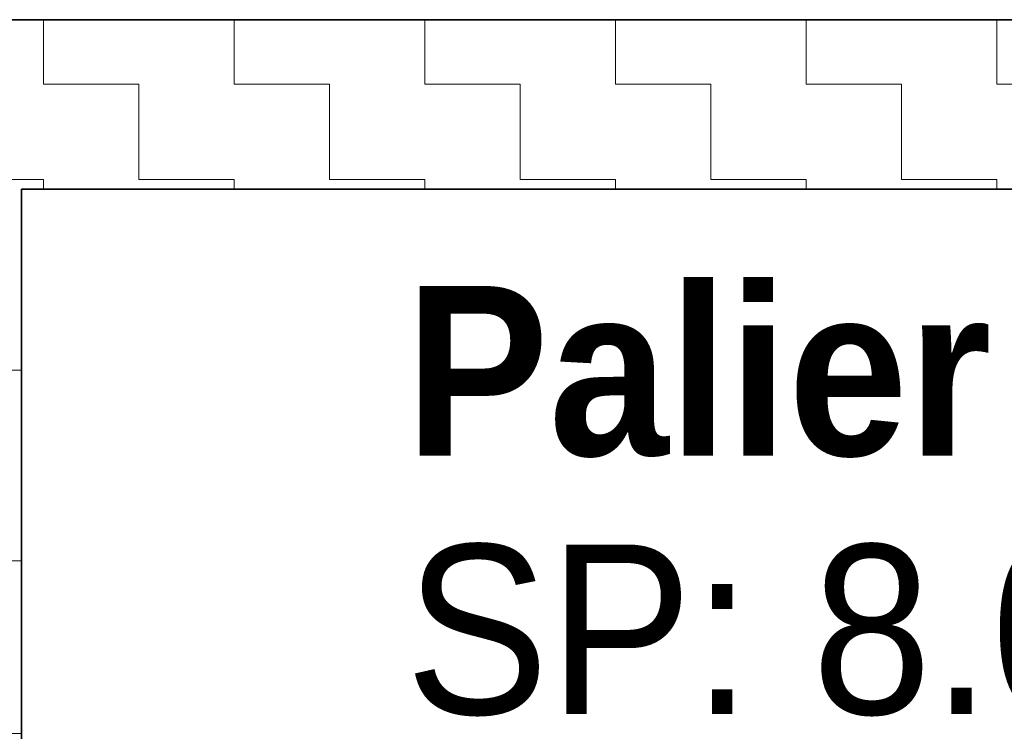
# Model space of a CAD drawing. Header units: centimetres. Extents: x -7.1 to 26.5, y -14.7 to 18.1.
# Tile 148 of 186: x 10.21 to 11.371, y 11.049 to 11.889. Entities that reach past the tile are written whole.
import ezdxf

# ---------------------------------------------------------------- set-up
doc = ezdxf.new("R2010")
doc.units = ezdxf.units.CM
doc.header["$LTSCALE"] = 10
doc.linetypes.add('AUSGEZOGEN', pattern=[0])
for name, color, linetype in [('XR$1$010 Murs extérieurs', 7, 'Continuous'), ('XR$1$010 Murs extérieurs – Lignes de séparation des couches', 7, 'Continuous'), ('XR$2$080 Définition des locaux – Texte', 7, 'Continuous'), ('XR$3$010 Murs extérieurs – Hachures des composants', 7, 'Continuous'), ('XR$3$035 Dalles', 7, 'Continuous')]:
    doc.layers.add(name, color=color, linetype=linetype)
doc.styles.add('ARIAL', font='arial.ttf')

msp = doc.modelspace()

# ---------------------------------------------------------------- hatches: boundary and pattern name
at = {"layer": 'XR$3$010 Murs extérieurs – Hachures des composants', "linetype": 'AUSGEZOGEN', "lineweight": 13, "transparency": 33554687}
h = msp.add_hatch(dxfattribs=at)
h.set_pattern_fill('MUSTER', scale=0.1125, style=0, pattern_type=2)
h.set_pattern_definition([(0, (0.225, 0.225), (0.1125, 0.1125), [0.1125, -0.1125]), (90, (0.225, 0.225), (-0.1125, 0.1125), [0.1125, -0.1125])])
h.paths.add_polyline_path([(10.0118, 11.8885), (10.0118, 10.7335), (10.0118, 10.7335), (10.0118, 7.3535), (10.2118, 7.3535), (10.2118, 10.7335), (10.2118, 10.7335), (10.2118, 11.6885), (11.8418, 11.6885), (11.8418, 11.8885), (10.2118, 11.8885), (10.2118, 11.8885)], flags=0)

# ---------------------------------------------------------------- linework, layer by layer
at = {"layer": 'XR$1$010 Murs extérieurs', "color": 7, "linetype": 'AUSGEZOGEN', "lineweight": 35, "transparency": 33554687}
for p, q in [((10.2118, 10.7335), (10.2118, 11.6885)), ((10.2118, 11.6885), (11.8418, 11.6885))]:
    msp.add_line(p, q, dxfattribs=at)
at = {"layer": 'XR$1$010 Murs extérieurs – Lignes de séparation des couches', "color": 7, "linetype": 'AUSGEZOGEN', "lineweight": 35, "transparency": 33554687}
for p, q in [((10.2118, 11.8885), (10.0118, 11.8885)), ((10.2118, 11.8885), (10.0118, 11.8885)), ((11.8418, 11.8885), (10.2118, 11.8885))]:
    msp.add_line(p, q, dxfattribs=at)
at = {"layer": 'XR$3$035 Dalles', "color": 7, "linetype": 'AUSGEZOGEN', "lineweight": 18, "transparency": 33554687}
msp.add_lwpolyline([(10.2118, 9.5585), (11.4518, 9.5585), (11.4518, 10.0235), (13.4518, 10.0235), (13.4518, 9.9785), (14.6918, 9.9785), (14.6918, 11.0535), (14.8918, 11.0535), (14.8918, 11.8885), (10.0118, 11.8885), (10.0118, 11.0463), (10.2118, 11.0463), (10.2118, 9.5585)], close=True, dxfattribs=at)

# ---------------------------------------------------------------- texts
at = {"layer": 'XR$2$080 Définition des locaux – Texte', "color": 7, "linetype": 'AUSGEZOGEN', "transparency": 33554687, "insert": (10.6645, 11.5743), "char_height": 0.2, "width": 1.424576, "attachment_point": 1, "line_spacing_factor": 0.783133, "style": 'ARIAL'}
msp.add_mtext('\\A1;{\\fArial|b1|i0|c162|p34;\\W0.90909;Palier\\P\\fArial|b0|i0|c162|p34;SP: 8.04 m\\H0.6x;\\S2^ ;}', dxfattribs=at)

doc.saveas('drawing.dxf')
